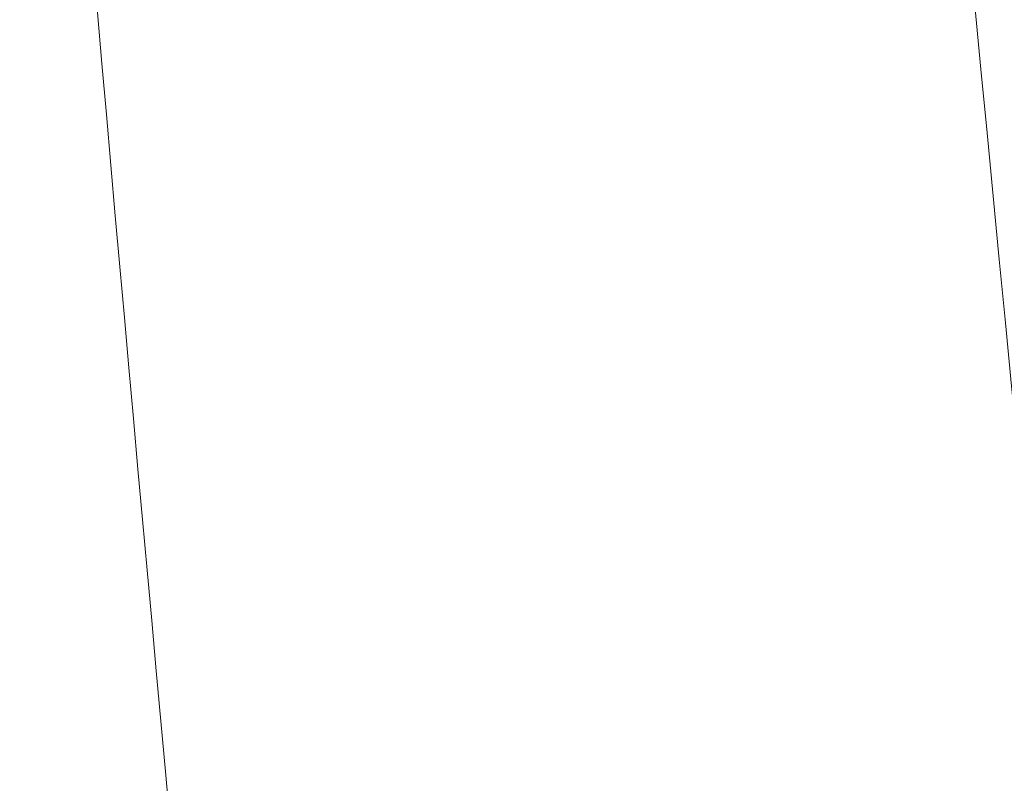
# Model space of a CAD drawing. Header units: inches. Extents: x -757 to 108, y -33 to 183.
# Tile 130 of 156: x -460.59963 to -460.59068, y 161.47591 to 161.48284. Entities that reach past the tile are written whole.
import ezdxf

# ---------------------------------------------------------------- set-up
doc = ezdxf.new("R2010")
doc.units = ezdxf.units.IN
doc.header["$MEASUREMENT"] = 0
doc.layers.add('M-EQPM', color=90, linetype='Continuous', lineweight=9)

# ---------------------------------------------------------------- blocks, each defined once
blk = doc.blocks.new('Roof Vent - Roof Vent-V12-Rear')
at = {"layer": 'M-EQPM'}
for points, knots in [([(-460.631473, 162.0764209), (-460.6254781, 162.0761824), (-460.6133816, 162.0719238), (-460.5953867, 162.0547342), (-460.5769633, 162.0251151), (-460.5595245, 161.9858734), (-460.5439637, 161.9368956), (-460.530744, 161.8807096), (-460.5209249, 161.8179714), (-460.5140739, 161.7458883), (-460.5126911, 161.6796075), (-460.5145773, 161.6223759), (-460.518673, 161.5672013), (-460.5277069, 161.4988283), (-460.5437662, 161.4277823), (-460.5635134, 161.3680789), (-460.5938252, 161.3077736), (-460.6164837, 161.2896322), (-460.631473, 161.2890194)], [0, 0, 0, 0, 0.055556, 0.111111, 0.166667, 0.222222, 0.277778, 0.333333, 0.388889, 0.444444, 0.513889, 0.548611, 0.583333, 0.652778, 0.722222, 0.791667, 0.861111, 1, 1, 1, 1]), ([(-460.5761118, 161.9842704), (-460.5793206, 161.969573), (-460.5850088, 161.9369356), (-460.5915609, 161.8807669), (-460.5960504, 161.8180203), (-460.5990098, 161.745921), (-460.5995827, 161.6796051), (-460.5987878, 161.6223465), (-460.5970283, 161.567157), (-460.5930199, 161.4987691), (-460.5856995, 161.4324774), (-460.579335, 161.39599), (-460.5761231, 161.3812499)], [0.2222222, 0.2222222, 0.2222222, 0.2222222, 0.2777778, 0.3333333, 0.3888889, 0.4444444, 0.5138889, 0.5486111, 0.5833333, 0.6527778, 0.7222222, 0.7777778, 0.7777778, 0.7777778, 0.7777778])]:
    blk.add_open_spline(points, degree=3, knots=knots, dxfattribs=at)
blk.add_open_spline([(-460.5851927, 161.3810294), (-460.5881719, 161.3957227), (-460.5934423, 161.4283861), (-460.597468, 161.4658666), (-460.5991589, 161.4856881)], degree=3, dxfattribs=at)

msp = doc.modelspace()

# ---------------------------------------------------------------- block references
at = {"layer": 'M-EQPM'}
msp.add_blockref('Roof Vent - Roof Vent-V12-Rear', (0, 0), dxfattribs=at)

doc.saveas('drawing.dxf')
